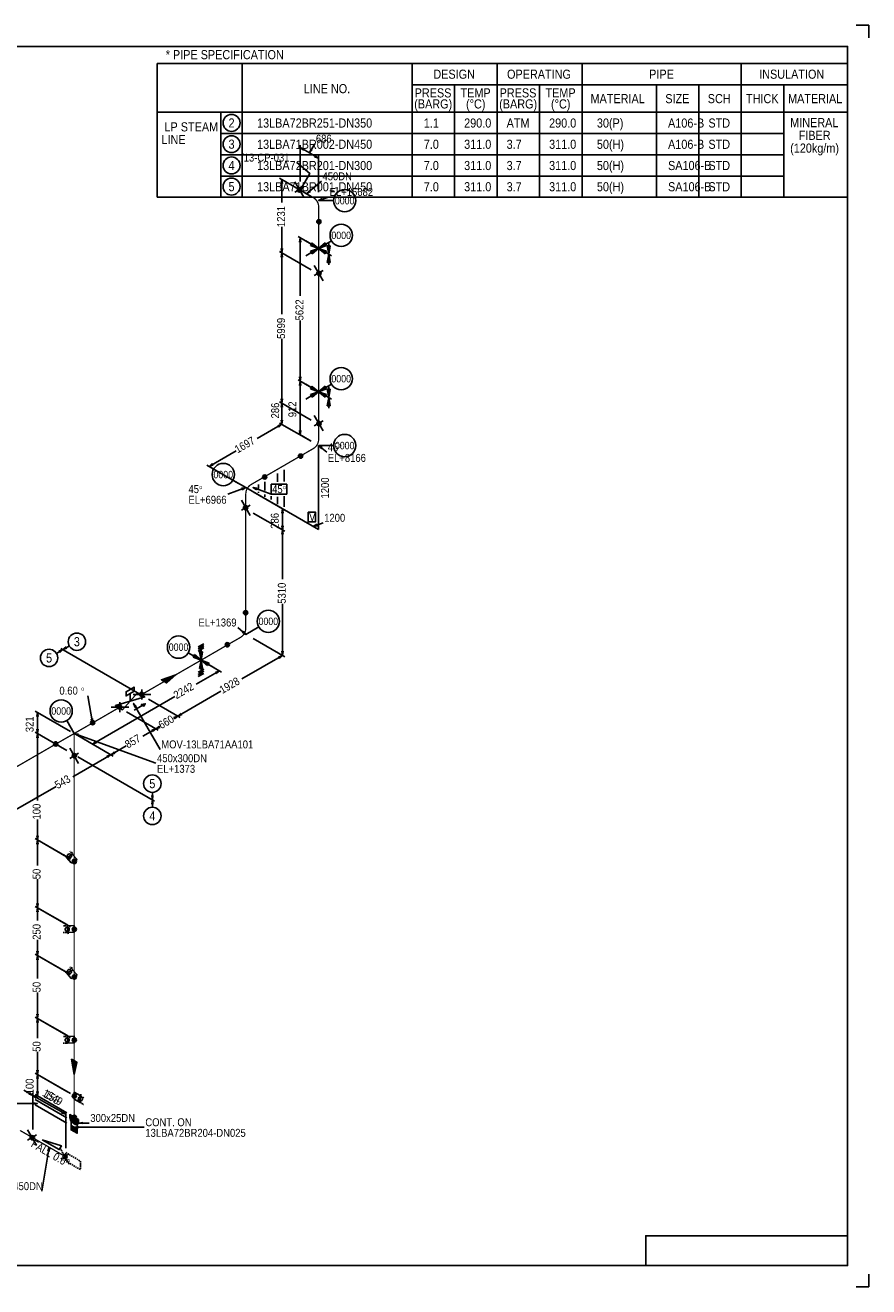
# Model space of a CAD drawing. Extents: x 0 to 841, y 0 to 594.
# Tile 4 of 4: x 444 to 841, y 0 to 594. Entities that reach past the tile are written whole.
import ezdxf
from ezdxf.enums import TextEntityAlignment as Align

# ---------------------------------------------------------------- set-up
doc = ezdxf.new("R2010")
doc.units = 0
doc.linetypes.add('GT100', pattern=[1, 0.666667, -0.333333])
for name, color, linetype in [('AD1', 7, 'Continuous'), ('AD2', 7, 'Continuous'), ('AD3', 7, 'Continuous'), ('NODE', 7, 'Continuous'), ('SUPP', 7, 'Continuous'), ('TEE_300', 7, 'Continuous'), ('TEE_450', 7, 'Continuous')]:
    doc.layers.add(name, color=color, linetype=linetype)
doc.styles.add('ARIAL', font='arial.ttf')

msp = doc.modelspace()

# ---------------------------------------------------------------- linework, layer by layer
at = {"color": 4}
for centre, radius in [((541, 548), 4), ((541, 538), 4), ((541, 528), 4), ((541, 518), 4), ((582, 488.95), 0.25), ((582, 421.45), 0.25), ((468.17, 303.72), 4.1), ((455.08, 296.09), 4.1), ((526.65, 295.05), 0.25), ((503.7, 236.9), 4.1), ((503.7, 221.7), 4.1)]:
    msp.add_circle(centre, radius, dxfattribs=at)
at = {"color": 2}
for centre, radius in [((572.96, 516.46), 0.85), ((572.96, 516.46), 0.7), ((572.96, 516.46), 0.55), ((572.96, 516.46), 0.4), ((572.96, 516.46), 0.25), ((582.09, 501.46), 0.85), ((582.09, 501.46), 0.7), ((582.09, 501.46), 0.55), ((582.09, 501.46), 0.4), ((582.09, 501.46), 0.25), ((582.11, 477.13), 0.85), ((582.11, 477.13), 0.7), ((582.11, 477.13), 0.55), ((582.11, 477.13), 0.4), ((582.11, 477.13), 0.25), ((582.11, 406.43), 0.85), ((582.11, 406.43), 0.7), ((582.11, 406.43), 0.55), ((582.11, 406.43), 0.4), ((582.11, 406.43), 0.25), ((573.49, 391.1), 0.85), ((573.49, 391.1), 0.7), ((573.49, 391.1), 0.55), ((573.49, 391.1), 0.4), ((573.49, 391.1), 0.25), ((556.59, 381.3), 0.85), ((556.59, 381.3), 0.7), ((556.59, 381.3), 0.55), ((556.59, 381.3), 0.4), ((556.59, 381.3), 0.25), ((547.59, 366.77), 0.85), ((547.59, 366.77), 0.7), ((547.59, 366.77), 0.55), ((547.59, 366.77), 0.4), ((547.59, 366.77), 0.25), ((547.61, 317.36), 0.85), ((547.61, 317.36), 0.7), ((547.61, 317.36), 0.55), ((547.61, 317.36), 0.4), ((547.61, 317.36), 0.25), ((539, 302.3), 0.85), ((539, 302.3), 0.7), ((539, 302.3), 0.55), ((539, 302.3), 0.4), ((539, 302.3), 0.25), ((498.64, 278.99), 0.85), ((498.64, 278.99), 0.7), ((498.64, 278.99), 0.55), ((498.64, 278.99), 0.4), ((498.64, 278.99), 0.25), ((488.24, 272.99), 0.85), ((488.24, 272.99), 0.7), ((488.24, 272.99), 0.55), ((488.24, 272.99), 0.4), ((488.24, 272.99), 0.25), ((475.6, 265.6), 0.85), ((475.6, 265.6), 0.7), ((475.6, 265.6), 0.55), ((475.6, 265.6), 0.4), ((475.6, 265.6), 0.25), ((458.2, 255.6), 0.85), ((458.2, 255.6), 0.7), ((458.2, 255.6), 0.55), ((458.2, 255.6), 0.4), ((458.2, 255.6), 0.25), ((467.01, 250.03), 0.85), ((467.01, 250.03), 0.7), ((467.01, 250.03), 0.55), ((467.01, 250.03), 0.4), ((467.01, 250.03), 0.25), ((466.99, 200.24), 0.85), ((466.99, 200.24), 0.7), ((466.99, 200.24), 0.55), ((466.99, 200.24), 0.4), ((466.99, 200.24), 0.25), ((466.99, 168.34), 0.85), ((466.99, 168.34), 0.7), ((466.99, 168.34), 0.55), ((466.99, 168.34), 0.4), ((466.99, 168.34), 0.25), ((466.99, 145.84), 0.85), ((466.99, 145.84), 0.7), ((466.99, 145.84), 0.55), ((466.99, 145.84), 0.4), ((466.99, 145.84), 0.25), ((466.99, 116.24), 0.85), ((466.99, 116.24), 0.7), ((466.99, 116.24), 0.55), ((466.99, 116.24), 0.4), ((466.99, 116.24), 0.25), ((466.99, 89.84), 0.85), ((466.99, 89.84), 0.7), ((466.99, 89.84), 0.55), ((466.99, 89.84), 0.4), ((466.99, 89.84), 0.25), ((466.99, 79.74), 0.85), ((466.99, 79.74), 0.7), ((466.99, 79.74), 0.55), ((466.99, 79.74), 0.4), ((466.99, 79.74), 0.25), ((447.16, 70.16), 0.85), ((447.16, 70.16), 0.7), ((447.16, 70.16), 0.55), ((447.16, 70.16), 0.4), ((447.16, 70.16), 0.25)]:
    msp.add_circle(centre, radius, dxfattribs=at)
at = {"layer": 'AD1', "flags": 128}
for points in [[(474.9, 267.4), (475.6, 265.5), (475.6, 267.5)], [(468.9, 260.2), (466.9, 260.5), (468.6, 259.5)]]:
    msp.add_lwpolyline(points, dxfattribs=at)
at = {"layer": 'AD2', "color": 7}
for p, q in [((475.6, 267.5), (474.9, 267.4)), ((468.6, 259.5), (468.9, 260.2))]:
    msp.add_line(p, q, dxfattribs=at)
at = {"layer": 'AD3', "color": 7, "flags": 128}
for points in [[(475.6, 265.5), (473.3, 278.3)], [(466.9, 260.5), (505.4, 246.5)]]:
    msp.add_lwpolyline(points, dxfattribs=at)
at = {"layer": 'ARROW', "color": 7}
for p, q in [((574.8, 535.1), (575.2, 535.7)), ((579, 535.4), (578.4, 535.8)), ((580.5, 532.7), (580.1, 532.1)), ((564.4, 519.4), (565, 519.4)), ((574.6, 517.9), (574, 518.3)), ((578.1, 515.7), (577.7, 516.2)), ((584, 511.7), (583.7, 512.4)), ((565, 488.8), (564.4, 488.8)), ((573, 491.9), (573.6, 491.9)), ((564.4, 484.8), (565, 484.8)), ((573.6, 428.4), (573, 428.4)), ((573, 424.4), (573.6, 424.4)), ((565, 418.1), (564.4, 418.1)), ((564.4, 414.1), (565, 414.1)), ((562.8, 405.4), (563.2, 404.8)), ((565, 408.1), (564.4, 408.1)), ((573.6, 403.1), (573, 403.1)), ((583.3, 394.6), (583.7, 395.1)), ((532.3, 387), (531.9, 387.6)), ((545.7, 376), (546, 375.3)), ((552.8, 375.3), (553.1, 376)), ((564.7, 364.3), (565.3, 364.3)), ((565.3, 358.3), (564.7, 358.3)), ((581.4, 358.3), (581.1, 359)), ((564.7, 354.3), (565.3, 354.3)), ((546.4, 308.7), (546, 308.2)), ((459.7, 299.3), (460.1, 298.7)), ((463.5, 300.7), (463.1, 301.3)), ((565.3, 299.2), (564.7, 299.2)), ((563.1, 296.5), (563.5, 295.9)), ((533.4, 289.3), (533.8, 288.7)), ((449.3, 268.5), (449.9, 268.5)), ((495.6, 272.8), (496.2, 273.2)), ((513.8, 268), (514.2, 267.4)), ((517.6, 269.4), (517.2, 270)), ((449.9, 262.5), (449.3, 262.5)), ((503.4, 262), (503.8, 261.4)), ((507.2, 263.4), (506.8, 264)), ((449.3, 258.5), (449.9, 258.5)), ((477.5, 256.2), (477.1, 256.8)), ((482.3, 249.8), (482.7, 249.2)), ((486.1, 251.2), (485.7, 251.8)), ((504, 231.3), (503.4, 231.3)), ((503.4, 227.3), (504, 227.3)), ((449.9, 212.4), (449.3, 212.4)), ((449.3, 208.4), (449.9, 208.4)), ((466.1, 204.3), (465.5, 204.7)), ((449.9, 180.5), (449.3, 180.5)), ((449.3, 176.5), (449.9, 176.5)), ((463.7, 166.4), (464.4, 166.5)), ((449.9, 158), (449.3, 158)), ((449.3, 154), (449.9, 154)), ((466.1, 149.9), (465.5, 150.3)), ((449.9, 128.4), (449.3, 128.4)), ((449.3, 124.4), (449.9, 124.4)), ((463.7, 118.3), (463, 118.2)), ((449.9, 102), (449.3, 102)), ((449.3, 98), (449.9, 98)), ((446, 91.4), (445.6, 90.8)), ((449, 88.8), (449.4, 89.4)), ((449.9, 91.9), (449.3, 91.9)), ((470.4, 90.3), (469.7, 90.4)), ((447.6, 86.6), (447.6, 86)), ((461.4, 82.5), (461, 81.9)), ((471, 76.8), (471, 77.4)), ((468.9, 74.8), (468.9, 75.4)), ((454.5, 63.8), (455.2, 63.7))]:
    msp.add_line(p, q, dxfattribs=at)
at = {"layer": 'CAP', "color": 2, "flags": 128}
msp.add_lwpolyline([(466.9, 79.9), (469, 78.7), (469, 77.3), (468.5, 76.4), (467.4, 76.4), (466.4, 77), (465.3, 78.2), (464.8, 79.7), (464.8, 81.1), (466.9, 79.9)], dxfattribs=at)
at = {"layer": 'ELBO', "color": 4, "const_width": 0.6, "flags": 128}
for points in [[(582, 508.4, 0.268126), (579.4, 512.9)], [(579.4, 394.6, 0.267786), (582, 399.1)], [(547.7, 373.3, -0.268116), (550.3, 377.8)], [(545.1, 305.7, 0.267786), (547.7, 310.2)]]:
    msp.add_lwpolyline(points, format="xyb", dxfattribs=at)
at = {"layer": 'GT_1', "flags": 128}
for points in [[(835, 594), (841, 594), (841, 588)], [(573.3, 516.4), (577.8, 524.2), (571.7, 529.3)], [(565, 519.4), (564.7, 521.4), (564.4, 519.4)], [(574, 518.3), (573.3, 516.4), (574.6, 517.9)], [(577.7, 516.2), (576.4, 514.7), (578.1, 515.7)], [(583.7, 512.4), (582, 511.4), (584, 511.7)], [(573.6, 491.9), (573.3, 493.9), (573, 491.9)], [(564.4, 488.8), (564.7, 486.8), (565, 488.8)], [(565, 484.8), (564.7, 486.8), (564.4, 484.8)], [(564.4, 418.1), (564.7, 416.1), (565, 418.1)], [(565, 414.1), (564.7, 416.1), (564.4, 414.1)], [(563.2, 404.8), (564.7, 406.1), (562.8, 405.4)], [(564.4, 408.1), (564.7, 406.1), (565, 408.1)], [(583.7, 395.1), (582, 396.1), (583.3, 394.6)], [(531.9, 387.6), (530.4, 386.3), (532.3, 387)], [(546, 375.3), (547.7, 376.3), (545.7, 376)], [(553.1, 376), (551.1, 376.3), (552.8, 375.3)], [(581.1, 359), (579.4, 358), (581.4, 358.3)], [(546, 308.2), (547.7, 307.2), (546.4, 308.7)], [(463.1, 301.3), (461.6, 300), (463.5, 300.7)], [(563.5, 295.9), (565, 297.2), (563.1, 296.5)], [(564.7, 299.2), (565, 297.2), (565.3, 299.2)], [(533.8, 288.7), (535.3, 290), (533.4, 289.3)], [(496.2, 273.2), (494.9, 274.7), (495.6, 272.8)], [(514.2, 267.4), (515.7, 268.7), (513.8, 268)], [(517.2, 270), (515.7, 268.7), (517.6, 269.4)], [(503.8, 261.4), (505.3, 262.7), (503.4, 262)], [(506.8, 264), (505.3, 262.7), (507.2, 263.4)], [(477.1, 256.8), (475.6, 255.5), (477.5, 256.2)], [(482.7, 249.2), (484.2, 250.5), (482.3, 249.8)], [(485.7, 251.8), (484.2, 250.5), (486.1, 251.2)], [(504, 227.3), (503.7, 229.3), (503.4, 227.3)], [(449.3, 212.4), (449.6, 210.4), (449.9, 212.4)], [(449.9, 208.4), (449.6, 210.4), (449.3, 208.4)], [(449.3, 180.5), (449.6, 178.5), (449.9, 180.5)], [(449.9, 176.5), (449.6, 178.5), (449.3, 176.5)], [(449.3, 158), (449.6, 156), (449.9, 158)], [(449.9, 154), (449.6, 156), (449.3, 154)], [(449.3, 128.4), (449.6, 126.4), (449.9, 128.4)], [(449.9, 124.4), (449.6, 126.4), (449.3, 124.4)], [(447.6, 86), (449.6, 86.3), (447.6, 86.6)], [(471, 77.4), (469, 77.1), (471, 76.8)], [(468.9, 75.4), (466.9, 75.1), (468.9, 74.8)], [(455.2, 63.7), (455.2, 65.7), (454.5, 63.8)], [(841, 6), (841, 0), (835, 0)]]:
    msp.add_lwpolyline(points, dxfattribs=at)
at = {"layer": 'GT_1', "color": 2, "flags": 128}
for points in [[(575.2, 535.7), (573.3, 536.4), (574.8, 535.1)], [(578.4, 535.8), (577.7, 533.9), (579, 535.4)], [(580.1, 532.1), (582, 531.4), (580.5, 532.7)], [(573, 428.4), (573.3, 426.4), (573.6, 428.4)], [(573.6, 424.4), (573.3, 426.4), (573, 424.4)], [(573, 403.1), (573.3, 401.1), (573.6, 403.1)], [(565.3, 364.3), (565, 366.3), (564.7, 364.3)], [(564.7, 358.3), (565, 356.3), (565.3, 358.3)], [(565.3, 354.3), (565, 356.3), (564.7, 354.3)], [(460.1, 298.7), (461.6, 300), (459.7, 299.3)], [(449.9, 268.5), (449.6, 270.5), (449.3, 268.5)], [(449.3, 262.5), (449.6, 260.5), (449.9, 262.5)], [(449.9, 258.5), (449.6, 260.5), (449.3, 258.5)], [(503.4, 231.3), (503.7, 229.3), (504, 231.3)], [(449.3, 102), (449.6, 100), (449.9, 102)], [(449.9, 98), (449.6, 100), (449.3, 98)], [(445.6, 90.8), (447.5, 90.1), (446, 91.4)], [(449.4, 89.4), (447.5, 90.1), (449, 88.8)], [(449.3, 91.9), (449.6, 89.9), (449.9, 91.9)], [(461, 81.9), (462.9, 81.2), (461.4, 82.5)]]:
    msp.add_lwpolyline(points, dxfattribs=at)
at = {"layer": 'H1'}
msp.add_line((831, 576), (506, 576), dxfattribs=at)
at = {"layer": 'H2'}
msp.add_line((831, 566), (626, 566), dxfattribs=at)
at = {"layer": 'H3'}
msp.add_line((831, 553), (506, 553), dxfattribs=at)
at = {"layer": 'H4'}
msp.add_line((801, 543), (536, 543), dxfattribs=at)
at = {"layer": 'H4_1'}
msp.add_line((801, 533), (536, 533), dxfattribs=at)
at = {"layer": 'H4_2'}
msp.add_line((801, 523), (536, 523), dxfattribs=at)
at = {"layer": 'H4_3'}
msp.add_line((801, 513), (536, 513), dxfattribs=at)
at = {"layer": 'HF'}
msp.add_line((831, 513), (506, 513), dxfattribs=at)
at = {"layer": 'MOV', "color": 2, "flags": 128}
msp.add_lwpolyline([(493.2, 275.7), (493.2, 279.3), (491.3, 278.2), (491.3, 280.2), (495.1, 282.4), (495.1, 280.4), (493.2, 279.3)], dxfattribs=at)
at = {"layer": 'NODE', "color": 7}
for p, q in [((582, 511.41), (589, 511.41)), ((582, 488.95), (588.06, 492.45)), ((582, 421.45), (588.06, 424.95)), ((582, 396.09), (589, 396.09)), ((547.7, 376.31), (541.64, 379.81)), ((547.7, 307.19), (553.76, 310.69)), ((526.65, 295.05), (520.59, 298.55)), ((466.9, 260.5), (463.4, 266.56))]:
    msp.add_line(p, q, dxfattribs=at)
at = {"layer": 'NODE', "color": 6}
for centre in [(594.25, 511.41), (592.61, 495.07), (592.61, 427.57), (594.25, 396.09), (537.09, 382.43), (558.31, 313.32), (516.04, 301.17), (460.77, 271.11)]:
    msp.add_circle(centre, 5.25, dxfattribs=at)
at = {"layer": 'OLET', "color": 4, "flags": 128}
for points in [[(466.9, 200.4), (465.5, 199.6), (463.4, 202), (466.1, 203.6), (468.3, 201.2), (466.9, 200.4)], [(466.9, 168.5), (466.9, 166.9), (463.7, 166.8), (463.7, 170), (466.9, 170.1), (466.9, 168.5)], [(466.9, 146), (465.5, 145.2), (463.4, 147.6), (466.1, 149.2), (468.3, 146.8), (466.9, 146)], [(466.9, 116.4), (466.9, 114.8), (463.7, 114.7), (463.7, 117.9), (466.9, 118), (466.9, 116.4)], [(466.9, 90), (466.9, 91.6), (469.7, 90), (469.7, 86.8), (466.9, 88.4), (466.9, 90)]]:
    msp.add_lwpolyline(points, dxfattribs=at)
at = {"layer": 'OW', "color": 2}
msp.add_circle((462.56, 61.26), 1, dxfattribs=at)
at = {"layer": 'PL18', "flags": 128}
for points in [[(468.3, 76.7), (468.1, 78.8), (467.7, 77), (467.4, 79.2), (467, 77.4), (466.7, 79.6), (466.3, 77.8), (466, 80), (465.7, 78.2), (465.7, 80.2), (466, 78), (466.3, 79.8), (466.7, 77.6), (467, 79.4), (467.4, 77.2), (467.7, 79), (468.1, 76.8), (468.3, 78.7)], [(468.3, 74.3), (468.1, 72.4), (467.7, 74.6), (467.4, 72.8), (467, 75), (466.7, 73.2), (466.3, 75.4), (466, 73.6), (465.7, 75.8), (465.7, 73.8), (466, 75.6), (466.3, 73.4), (466.7, 75.2), (467, 73), (467.4, 74.8), (467.7, 72.6), (468.1, 74.4), (468.3, 72.3)]]:
    msp.add_lwpolyline(points, dxfattribs=at)
at = {"layer": 'PL2', "color": 7, "flags": 128}
for points in [[(573.3, 520.4), (573.3, 537.6)], [(582, 515.4), (582, 532.6)], [(578.5, 513.4), (563.6, 522)], [(564.7, 521.4), (564.7, 510.5)], [(575, 513), (570.8, 520.2)], [(575, 517.8), (570.8, 515.4)], [(576.4, 514.7), (583.3, 520.5)], [(582, 511.4), (586.7, 513.1)], [(564.7, 486.8), (564.7, 499)], [(578.5, 490.9), (572.3, 494.5)], [(573.3, 493.9), (573.3, 466.6)], [(578.5, 478.8), (563.6, 487.4)], [(578.5, 478.8), (563.6, 487.4)], [(564.7, 486.8), (564.7, 457.9)], [(584.1, 473.7), (579.9, 480.9)], [(579.9, 476.1), (584.1, 478.5)], [(573.3, 426.4), (573.3, 455)], [(564.7, 416.1), (564.7, 446.3)], [(573.3, 426.4), (573.3, 413.8)], [(578.5, 408.1), (563.6, 416.7)], [(578.5, 408.1), (563.6, 416.7)], [(564.7, 416.1), (564.7, 407.2)], [(573.3, 401.1), (573.3, 413.8)], [(584.1, 403), (579.9, 410.2)], [(564.7, 406.1), (553.1, 399.4)], [(578.5, 398.1), (563.6, 406.7)], [(578.5, 398.1), (563.6, 406.7)], [(564.7, 406.1), (564.7, 407.2)], [(579.9, 405.4), (584.1, 407.8)], [(578.5, 398.1), (572.3, 401.7)], [(530.4, 386.3), (543.1, 393.6)], [(582, 396.1), (585.8, 392.9)], [(582, 356.5), (582, 396.1)], [(544.2, 378.3), (529.3, 386.9)], [(562.7, 383), (562.7, 379)], [(565.7, 384.7), (565.7, 379.2)], [(547.7, 376.3), (539.2, 373.2)], [(547.7, 376.3), (582, 356.5)], [(551.1, 376.3), (559.6, 373.2)], [(551.2, 374.3), (566.1, 365.7)], [(553.7, 377.8), (553.7, 375.8)], [(553.7, 374.3), (553.7, 373.8)], [(556.7, 379), (556.7, 375)], [(549.8, 363.2), (545.6, 370.4)], [(556.7, 373), (556.7, 372)], [(559.7, 372.2), (559.7, 370.7)], [(562.7, 372), (562.7, 368.5)], [(565.7, 372.2), (565.7, 367.2)], [(545.6, 365.6), (549.8, 368)], [(551.2, 364.3), (566.1, 355.7)], [(551.2, 364.3), (566.1, 355.7)], [(579.4, 358), (584.1, 359.7)], [(565, 356.3), (565, 333.2)], [(565, 297.2), (565, 321.6)], [(547.7, 307.2), (543.9, 310.4)], [(551.2, 305.2), (566.1, 296.6)], [(551.2, 305.2), (566.1, 296.6)], [(496.7, 279.7), (460.6, 300.6)], [(496.7, 279.7), (460.6, 300.6)], [(565, 297.2), (545.9, 286.2)], [(530.1, 293), (536.3, 289.4)], [(535.3, 290), (524.3, 283.7)], [(498.8, 276.5), (498.8, 281.3)], [(515.7, 268.7), (535.9, 280.4)], [(475.6, 255.5), (514.3, 277.9)], [(488.4, 270.5), (488.4, 275.3)], [(494.7, 278.9), (503, 278.9)], [(494.9, 274.7), (507.4, 253)], [(501.9, 276.7), (516.8, 268.1)], [(501.9, 276.7), (516.8, 268.1)], [(465.2, 261.5), (448.5, 271.1)], [(484.3, 272.9), (492.6, 272.9)], [(491.5, 270.7), (506.4, 262.1)], [(491.5, 270.7), (506.4, 262.1)], [(515.7, 268.7), (515, 268.3)], [(505.3, 262.7), (499.2, 259.2)], [(505.3, 262.7), (507.2, 263.8)], [(463.4, 252.5), (448.5, 261.1)], [(463.4, 252.5), (448.5, 261.1)], [(449.6, 260.5), (449.6, 229)], [(468.6, 259.5), (485.3, 249.9)], [(468.6, 259.5), (485.3, 249.9)], [(468.6, 259.5), (476.6, 254.9)], [(464.8, 253.6), (469, 246.4)], [(469, 251.2), (464.8, 248.8)], [(484.2, 250.5), (466.2, 240.1)], [(468.6, 249.5), (504.7, 228.7)], [(468.6, 249.5), (504.7, 228.7)], [(484.2, 250.5), (491.4, 254.7)], [(439.2, 224.5), (458.4, 235.6)], [(449.6, 210.4), (449.6, 220)], [(463.4, 202.4), (448.5, 211)], [(465.2, 201.4), (448.5, 211)], [(449.6, 210.4), (449.6, 198.3)], [(449.6, 178.5), (449.6, 191.9)], [(463.4, 170.5), (448.5, 179.1)], [(465.2, 169.5), (448.5, 179.1)], [(449.6, 178.5), (449.6, 172.4)], [(449.6, 156), (449.6, 163.4)], [(463.4, 148), (448.5, 156.6)], [(465.2, 147), (448.5, 156.6)], [(449.6, 156), (449.6, 145.1)], [(449.6, 126.4), (449.6, 138.6)], [(463.4, 118.4), (448.5, 127)], [(465.2, 117.4), (448.5, 127)], [(449.6, 126.4), (449.6, 117.1)], [(449.6, 100), (449.6, 110.6)], [(463.4, 92), (448.5, 100.6)], [(465.2, 91), (448.5, 100.6)], [(447.5, 74.1), (447.5, 91.3)], [(447.5, 74.1), (447.5, 91.3)], [(463.4, 81.9), (448.5, 90.5)], [(463.4, 81.9), (448.5, 90.5)], [(449.6, 86.3), (436.6, 86.3)], [(463.4, 79.5), (448.5, 88.1)], [(463.4, 79.5), (448.5, 88.1)], [(463.4, 77.1), (448.5, 85.7)], [(462.9, 65.2), (462.9, 82.4)], [(465.5, 80.2), (465.5, 73.8)], [(468.3, 76.7), (465.5, 78.3)], [(468.3, 78.6), (468.3, 72.2)], [(449.2, 66.7), (445, 73.9)], [(449.2, 71.5), (445, 69.1)], [(468.3, 74.3), (465.5, 75.9)], [(466.9, 75.1), (499.9, 75.1)], [(469, 77.1), (474, 77.1)], [(455.2, 65.7), (451.6, 45)]]:
    msp.add_lwpolyline(points, dxfattribs=at)
at = {"layer": 'PL2', "color": 3, "flags": 128}
for points in [[(573.3, 536.4), (577.7, 533.9)], [(577.7, 533.9), (580.2, 538.2)], [(582, 531.4), (577.7, 533.9)], [(578.5, 423.4), (572.3, 427)], [(578.5, 423.4), (572.3, 427)], [(565, 366.3), (565, 361.3)], [(565, 356.3), (565, 361.3)], [(449.6, 270.5), (449.6, 265.5)], [(449.6, 260.5), (449.6, 265.5)], [(449.6, 100), (449.6, 95)], [(447.5, 90.1), (443.2, 92.6)], [(447.5, 90.1), (455.2, 85.7)], [(449.6, 89.9), (449.6, 95)], [(462.9, 81.2), (455.2, 85.7)]]:
    msp.add_lwpolyline(points, dxfattribs=at)
at = {"layer": 'PL2', "color": 2, "flags": 128}
for points in [[(461.6, 300), (458.6, 298.2)], [(461.6, 300), (464.6, 301.7)], [(503.7, 229.3), (503.7, 232.8)], [(503.7, 229.3), (503.7, 225.8)]]:
    msp.add_lwpolyline(points, dxfattribs=at)
at = {"layer": 'PL2', "color": 7, "linetype": 'GT100', "flags": 128}
for points in [[(464.6, 57.8), (460.4, 65)], [(464.6, 62.6), (460.4, 60.2)]]:
    msp.add_lwpolyline(points, dxfattribs=at)
at = {"layer": 'PL27', "flags": 128}
for points in [[(509.3, 285), (508, 285.8), (514.8, 288.2), (510.5, 284.3), (508.1, 285.7), (514.3, 287.9), (510.4, 284.4), (508.3, 285.6), (513.7, 287.6), (510.2, 284.5), (508.5, 285.5), (513.2, 287.2), (510, 284.6), (508.6, 285.4), (512.7, 287), (509.9, 284.7), (508.8, 285.3), (512.1, 286.6), (509.7, 284.8), (509, 285.2), (511.7, 286.4), (509.5, 284.9), (509.1, 285.1), (511.1, 286), (509.4, 285), (509.3, 285), (514.8, 288.2)], [(466.9, 106.4), (468.2, 105.6), (466.9, 100), (465.7, 107.1), (468.1, 105.7), (466.9, 100.6), (465.8, 107), (467.9, 105.8), (466.9, 101.3), (466, 106.9), (467.7, 105.9), (466.9, 101.9), (466.2, 106.8), (467.6, 106), (466.9, 102.5), (466.3, 106.7), (467.4, 106.1), (466.9, 103.1), (466.5, 106.6), (467.2, 106.2), (466.9, 103.7), (466.7, 106.5), (467.1, 106.3), (466.9, 104.3), (466.8, 106.4), (466.9, 106.4), (466.9, 100)]]:
    msp.add_lwpolyline(points, dxfattribs=at)
at = {"layer": 'PL4', "color": 7, "linetype": 'GT100', "flags": 128}
for points in [[(462.1, 203.5), (463.4, 202), (466.2, 203.6), (464.8, 205.1)], [(461.7, 166.8), (463.7, 166.8), (463.7, 170), (461.7, 170)], [(462.1, 149.1), (463.4, 147.6), (466.2, 149.2), (464.8, 150.7)], [(461.7, 114.7), (463.7, 114.7), (463.7, 117.9), (461.7, 117.9)], [(471.4, 89), (469.7, 90), (469.7, 86.8), (471.4, 85.8)]]:
    msp.add_lwpolyline(points, dxfattribs=at)
at = {"layer": 'PL4', "color": 7, "flags": 128}
msp.add_lwpolyline([(831, 10), (831, 24), (736, 24), (736, 10)], dxfattribs=at)
at = {"layer": 'PL5', "color": 7, "flags": 128}
for points in [[(559.6, 377.9), (567, 377.9), (567, 373.2), (559.6, 373.2), (559.6, 377.9)], [(577, 364.8), (580.5, 364.8), (580.5, 360.1), (577, 360.1), (577, 364.8)]]:
    msp.add_lwpolyline(points, dxfattribs=at)
at = {"layer": 'SFW', "color": 2, "flags": 128}
for points in [[(466.9, 77.5), (468.3, 76.7), (468.3, 78.7), (465.5, 80.3), (465.5, 78.3), (466.9, 77.5)], [(466.9, 75.1), (468.3, 74.3), (468.3, 72.3), (465.5, 73.9), (465.5, 75.9), (466.9, 75.1)]]:
    msp.add_lwpolyline(points, dxfattribs=at)
at = {"layer": 'spoolno', "color": 7, "flags": 128}
msp.add_lwpolyline([(10, 584), (831, 584), (831, 10), (10, 10), (10, 584)], dxfattribs=at)
at = {"layer": 'SUPP', "color": 4}
for p, q in [((581.78, 489.07), (575.94, 492.45)), ((581.78, 488.82), (575.94, 485.45)), ((578.94, 491.53), (578.24, 490.31)), ((578.24, 490.31), (582, 488.95)), ((582, 488.95), (578.24, 487.59)), ((578.24, 487.59), (578.94, 486.37)), ((579.1, 491.27), (578.54, 490.3)), ((578.54, 490.3), (581.55, 489.21)), ((581.55, 488.69), (578.54, 487.6)), ((578.54, 487.6), (579.1, 486.63)), ((579.25, 491.02), (578.83, 490.29)), ((578.83, 490.29), (581.09, 489.48)), ((581.09, 488.42), (578.83, 487.61)), ((578.83, 487.61), (579.25, 486.88)), ((582, 488.95), (578.94, 491.53)), ((578.94, 486.37), (582, 488.95)), ((581.55, 489.21), (579.1, 491.27)), ((579.1, 486.63), (581.55, 488.69)), ((579.41, 490.77), (579.13, 490.28)), ((579.13, 490.28), (580.64, 489.74)), ((580.64, 488.16), (579.13, 487.62)), ((579.13, 487.62), (579.41, 487.13)), ((581.09, 489.48), (579.25, 491.02)), ((579.25, 486.88), (581.09, 488.42)), ((580.64, 489.74), (579.41, 490.77)), ((579.41, 487.13), (580.64, 488.16)), ((579.57, 490.52), (579.43, 490.27)), ((579.43, 490.27), (580.18, 490)), ((580.18, 487.9), (579.43, 487.63)), ((579.43, 487.63), (579.57, 487.38)), ((580.18, 490), (579.57, 490.52)), ((579.57, 487.38), (580.18, 487.9)), ((585.06, 491.53), (582, 488.95)), ((582, 488.95), (585.76, 490.31)), ((582, 488.95), (585.06, 486.37)), ((585.76, 487.59), (582, 488.95)), ((582.22, 489.07), (588.06, 492.45)), ((582.22, 488.82), (588.06, 485.45)), ((584.9, 491.27), (582.45, 489.21)), ((582.45, 489.21), (585.46, 490.3)), ((582.45, 488.69), (584.9, 486.63)), ((585.46, 487.6), (582.45, 488.69)), ((584.75, 491.02), (582.91, 489.48)), ((582.91, 489.48), (585.17, 490.29)), ((582.91, 488.42), (584.75, 486.88)), ((585.17, 487.61), (582.91, 488.42)), ((584.59, 490.77), (583.36, 489.74)), ((583.36, 489.74), (584.87, 490.28)), ((583.36, 488.16), (584.59, 487.13)), ((584.87, 487.62), (583.36, 488.16)), ((584.43, 490.52), (583.82, 490)), ((583.82, 490), (584.57, 490.27)), ((583.82, 487.9), (584.43, 487.38)), ((584.57, 487.63), (583.82, 487.9)), ((584.57, 490.27), (584.43, 490.52)), ((584.43, 487.38), (584.57, 487.63)), ((584.87, 490.28), (584.59, 490.77)), ((584.59, 487.13), (584.87, 487.62)), ((585.17, 490.29), (584.75, 491.02)), ((584.75, 486.88), (585.17, 487.61)), ((585.46, 490.3), (584.9, 491.27)), ((584.9, 486.63), (585.46, 487.6)), ((585.76, 490.31), (585.06, 491.53)), ((585.06, 486.37), (585.76, 487.59)), ((587.46, 490.14), (586.06, 490.14)), ((586.06, 490.14), (586.76, 486.2)), ((587.32, 489.88), (586.2, 489.88)), ((586.2, 489.88), (586.76, 486.73)), ((587.18, 489.61), (586.34, 489.61)), ((586.34, 489.61), (586.76, 487.25)), ((587.04, 489.35), (586.48, 489.35)), ((586.48, 489.35), (586.76, 487.78)), ((586.9, 489.09), (586.62, 489.09)), ((586.62, 489.09), (586.76, 488.3)), ((586.76, 481.2), (586.76, 491.2)), ((586.76, 486.2), (587.46, 490.14)), ((586.76, 486.73), (587.32, 489.88)), ((586.76, 487.25), (587.18, 489.61)), ((586.76, 487.78), (587.04, 489.35)), ((586.76, 488.3), (586.9, 489.09)), ((586.76, 486.2), (586.06, 482.26)), ((586.06, 482.26), (587.46, 482.26)), ((586.76, 485.67), (586.2, 482.52)), ((586.2, 482.52), (587.32, 482.52)), ((586.76, 485.15), (586.34, 482.79)), ((586.34, 482.79), (587.18, 482.79)), ((586.76, 484.62), (586.48, 483.05)), ((586.48, 483.05), (587.04, 483.05)), ((586.76, 484.1), (586.62, 483.31)), ((586.62, 483.31), (586.9, 483.31)), ((587.46, 482.26), (586.76, 486.2)), ((587.32, 482.52), (586.76, 485.67)), ((587.18, 482.79), (586.76, 485.15)), ((587.04, 483.05), (586.76, 484.62)), ((586.9, 483.31), (586.76, 484.1)), ((581.78, 421.57), (575.94, 424.95)), ((578.94, 424.03), (578.24, 422.81)), ((578.24, 422.81), (582, 421.45)), ((579.1, 423.77), (578.54, 422.8)), ((578.54, 422.8), (581.55, 421.71)), ((579.25, 423.52), (578.83, 422.79)), ((578.83, 422.79), (581.09, 421.98)), ((582, 421.45), (578.94, 424.03)), ((581.55, 421.71), (579.1, 423.77)), ((579.41, 423.27), (579.13, 422.78)), ((579.13, 422.78), (580.64, 422.24)), ((581.09, 421.98), (579.25, 423.52)), ((580.64, 422.24), (579.41, 423.27)), ((579.57, 423.02), (579.43, 422.77)), ((579.43, 422.77), (580.18, 422.5)), ((580.18, 422.5), (579.57, 423.02)), ((585.06, 424.03), (582, 421.45)), ((582, 421.45), (585.76, 422.81)), ((582.22, 421.57), (588.06, 424.95)), ((584.9, 423.77), (582.45, 421.71)), ((582.45, 421.71), (585.46, 422.8)), ((584.75, 423.52), (582.91, 421.98)), ((582.91, 421.98), (585.17, 422.79)), ((584.59, 423.27), (583.36, 422.24)), ((583.36, 422.24), (584.87, 422.78)), ((584.43, 423.02), (583.82, 422.5)), ((583.82, 422.5), (584.57, 422.77)), ((584.57, 422.77), (584.43, 423.02)), ((584.87, 422.78), (584.59, 423.27)), ((585.17, 422.79), (584.75, 423.52)), ((585.46, 422.8), (584.9, 423.77)), ((585.76, 422.81), (585.06, 424.03)), ((587.46, 422.64), (586.06, 422.64)), ((586.06, 422.64), (586.76, 418.7)), ((587.32, 422.38), (586.2, 422.38)), ((586.2, 422.38), (586.76, 419.23)), ((587.18, 422.11), (586.34, 422.11)), ((586.34, 422.11), (586.76, 419.75)), ((587.04, 421.85), (586.48, 421.85)), ((586.48, 421.85), (586.76, 420.28)), ((586.76, 413.7), (586.76, 423.7)), ((586.76, 418.7), (587.46, 422.64)), ((586.76, 419.23), (587.32, 422.38)), ((586.76, 419.75), (587.18, 422.11)), ((586.76, 420.28), (587.04, 421.85)), ((581.78, 421.32), (575.94, 417.95)), ((582, 421.45), (578.24, 420.09)), ((578.24, 420.09), (578.94, 418.87)), ((581.55, 421.19), (578.54, 420.1)), ((578.54, 420.1), (579.1, 419.13)), ((581.09, 420.92), (578.83, 420.11)), ((578.83, 420.11), (579.25, 419.38)), ((578.94, 418.87), (582, 421.45)), ((579.1, 419.13), (581.55, 421.19)), ((580.64, 420.66), (579.13, 420.12)), ((579.13, 420.12), (579.41, 419.63)), ((579.25, 419.38), (581.09, 420.92)), ((579.41, 419.63), (580.64, 420.66)), ((580.18, 420.4), (579.43, 420.13)), ((579.43, 420.13), (579.57, 419.88)), ((579.57, 419.88), (580.18, 420.4)), ((582, 421.45), (585.06, 418.87)), ((585.76, 420.09), (582, 421.45)), ((582.22, 421.32), (588.06, 417.95)), ((582.45, 421.19), (584.9, 419.13)), ((585.46, 420.1), (582.45, 421.19)), ((582.91, 420.92), (584.75, 419.38)), ((585.17, 420.11), (582.91, 420.92)), ((583.36, 420.66), (584.59, 419.63)), ((584.87, 420.12), (583.36, 420.66)), ((583.82, 420.4), (584.43, 419.88)), ((584.57, 420.13), (583.82, 420.4)), ((584.43, 419.88), (584.57, 420.13)), ((584.59, 419.63), (584.87, 420.12)), ((584.75, 419.38), (585.17, 420.11)), ((584.9, 419.13), (585.46, 420.1)), ((585.06, 418.87), (585.76, 420.09)), ((586.76, 418.7), (586.06, 414.76)), ((586.76, 418.17), (586.2, 415.02)), ((586.76, 417.65), (586.34, 415.29)), ((586.76, 417.12), (586.48, 415.55)), ((586.9, 421.59), (586.62, 421.59)), ((586.62, 421.59), (586.76, 420.8)), ((586.76, 416.6), (586.62, 415.81)), ((586.62, 415.81), (586.9, 415.81)), ((586.76, 420.8), (586.9, 421.59)), ((587.46, 414.76), (586.76, 418.7)), ((587.32, 415.02), (586.76, 418.17)), ((587.18, 415.29), (586.76, 417.65)), ((587.04, 415.55), (586.76, 417.12)), ((586.9, 415.81), (586.76, 416.6)), ((586.06, 414.76), (587.46, 414.76)), ((586.2, 415.02), (587.32, 415.02)), ((586.34, 415.29), (587.18, 415.29)), ((586.48, 415.55), (587.04, 415.55)), ((526.43, 295.17), (520.59, 298.55)), ((523.59, 297.63), (522.89, 296.41)), ((523.75, 297.37), (523.19, 296.4)), ((523.9, 297.12), (523.48, 296.39)), ((526.65, 295.05), (523.59, 297.63)), ((526.2, 295.31), (523.75, 297.37)), ((525.74, 295.58), (523.9, 297.12)), ((527.35, 298.99), (525.95, 298.99)), ((525.95, 298.99), (526.65, 295.05)), ((527.21, 298.73), (526.09, 298.73)), ((526.09, 298.73), (526.65, 295.58)), ((527.07, 298.46), (526.23, 298.46)), ((526.23, 298.46), (526.65, 296.1)), ((526.93, 298.2), (526.37, 298.2)), ((526.37, 298.2), (526.65, 296.63)), ((526.79, 297.94), (526.51, 297.94)), ((526.51, 297.94), (526.65, 297.15)), ((526.65, 295.3), (526.65, 302.05)), ((526.65, 295.05), (527.35, 298.99)), ((526.65, 295.58), (527.21, 298.73)), ((526.65, 296.1), (527.07, 298.46)), ((526.65, 296.63), (526.93, 298.2)), ((526.65, 297.15), (526.79, 297.94)), ((522.89, 296.41), (526.65, 295.05)), ((523.19, 296.4), (526.2, 295.31)), ((523.48, 296.39), (525.74, 295.58)), ((524.06, 296.87), (523.78, 296.38)), ((523.78, 296.38), (525.29, 295.84)), ((525.29, 295.84), (524.06, 296.87)), ((524.22, 296.62), (524.08, 296.37)), ((524.08, 296.37), (524.83, 296.1)), ((524.83, 296.1), (524.22, 296.62)), ((526.65, 295.05), (525.95, 291.11)), ((525.95, 291.11), (527.35, 291.11)), ((526.65, 294.52), (526.09, 291.37)), ((526.09, 291.37), (527.21, 291.37)), ((526.65, 294), (526.23, 291.64)), ((526.23, 291.64), (527.07, 291.64)), ((526.65, 293.47), (526.37, 291.9)), ((526.37, 291.9), (526.93, 291.9)), ((526.65, 292.95), (526.51, 292.16)), ((526.51, 292.16), (526.79, 292.16)), ((527.35, 291.11), (526.65, 295.05)), ((526.65, 295.05), (529.71, 292.47)), ((530.41, 293.69), (526.65, 295.05)), ((526.65, 294.8), (526.65, 288.05)), ((527.21, 291.37), (526.65, 294.52)), ((527.07, 291.64), (526.65, 294)), ((526.93, 291.9), (526.65, 293.47)), ((526.79, 292.16), (526.65, 292.95)), ((526.87, 294.92), (532.71, 291.55)), ((527.1, 294.79), (529.55, 292.73)), ((530.11, 293.7), (527.1, 294.79)), ((527.56, 294.52), (529.4, 292.98)), ((529.82, 293.71), (527.56, 294.52)), ((528.01, 294.26), (529.24, 293.23)), ((529.52, 293.72), (528.01, 294.26)), ((528.47, 294), (529.08, 293.48)), ((529.22, 293.73), (528.47, 294)), ((529.08, 293.48), (529.22, 293.73)), ((529.24, 293.23), (529.52, 293.72)), ((529.4, 292.98), (529.82, 293.71)), ((529.55, 292.73), (530.11, 293.7)), ((529.71, 292.47), (530.41, 293.69))]:
    msp.add_line(p, q, dxfattribs=at)
at = {"layer": 'SUPP', "color": 7}
for p, q in [((525.34, 301.31), (527.96, 302.79)), ((525.34, 300.31), (527.96, 301.79)), ((527.96, 301.79), (525.34, 301.31)), ((525.34, 299.31), (527.96, 300.79)), ((527.96, 300.79), (525.34, 300.31)), ((525.34, 289.31), (527.96, 290.79)), ((527.96, 290.79), (525.34, 288.31)), ((525.34, 288.31), (527.96, 289.79)), ((527.96, 289.79), (525.34, 287.31)), ((525.34, 287.31), (527.96, 288.79))]:
    msp.add_line(p, q, dxfattribs=at)
at = {"layer": 'SW', "color": 2}
for centre in [(572.96, 516.46), (582.09, 501.46), (582.11, 477.13), (582.11, 406.43), (573.49, 391.1), (556.59, 381.3), (547.59, 366.77), (547.61, 317.36), (539, 302.3), (498.64, 278.99), (488.24, 272.99), (475.6, 265.6), (458.2, 255.6), (467.01, 250.03), (464.64, 202.83), (466.99, 200.24), (463.6, 168.29), (466.99, 168.34), (464.64, 148.43), (466.99, 145.84), (463.6, 116.19), (466.99, 116.24), (466.99, 89.84), (469.79, 88.46), (466.99, 79.74), (447.16, 70.16)]:
    msp.add_circle(centre, 1, dxfattribs=at)
at = {"layer": 'TEE_300', "color": 4, "const_width": 0.6, "flags": 128}
msp.add_lwpolyline([(466.9, 260.5), (466.9, 250.5)], dxfattribs=at)
at = {"layer": 'TEE_450', "color": 4, "const_width": 0.6, "flags": 128}
for points in [[(466.9, 260.5), (475.6, 265.5)], [(458.2, 255.5), (466.9, 260.5)]]:
    msp.add_lwpolyline(points, dxfattribs=at)
at = {"layer": 'TPIPE1', "color": 3, "const_width": 0.6, "flags": 128}
for points in [[(447.5, 70.1), (441.4, 73.6)], [(462.9, 61.2), (447.5, 70.1)]]:
    msp.add_lwpolyline(points, dxfattribs=at)
at = {"layer": 'TPIPE1', "color": 4, "flags": 128}
msp.add_lwpolyline([(451.9, 69.2), (459.9, 64.6), (460.9, 66.3), (451.9, 69.2)], dxfattribs=at)
at = {"layer": 'TPIPE13', "color": 3, "const_width": 0.6, "flags": 128}
msp.add_lwpolyline([(421.9, 234.5), (458.2, 255.5)], dxfattribs=at)
at = {"layer": 'TPIPE16', "color": 3, "const_width": 0.6, "flags": 128}
for points in [[(466.9, 250.5), (466.9, 200.4)], [(466.9, 200.4), (466.9, 168.5)], [(466.9, 168.5), (466.9, 146)], [(466.9, 146), (466.9, 116.4)], [(466.9, 116.4), (466.9, 106.4)]]:
    msp.add_lwpolyline(points, dxfattribs=at)
at = {"layer": 'TPIPE17', "color": 3, "const_width": 0.6, "flags": 128}
for points in [[(466.9, 100), (466.9, 90)], [(466.9, 90), (466.9, 79.9)]]:
    msp.add_lwpolyline(points, dxfattribs=at)
at = {"layer": 'TPIPE18', "color": 3, "const_width": 0.6, "flags": 128}
msp.add_lwpolyline([(475.6, 265.5), (488, 272.7)], dxfattribs=at)
at = {"layer": 'TPIPE19', "color": 3, "const_width": 0.6, "flags": 128}
msp.add_lwpolyline([(498.4, 278.7), (509.3, 285)], dxfattribs=at)
at = {"layer": 'TPIPE20', "color": 3, "const_width": 0.6, "flags": 128}
for points in [[(539, 302.2), (545.1, 305.7)], [(526.6, 295), (539, 302.2)], [(514.8, 288.2), (526.6, 295)]]:
    msp.add_lwpolyline(points, dxfattribs=at)
at = {"layer": 'TPIPE21', "color": 3, "const_width": 0.6, "flags": 128}
for points in [[(547.7, 366.3), (547.7, 373.3)], [(547.7, 317.2), (547.7, 366.3)], [(547.7, 310.2), (547.7, 317.2)]]:
    msp.add_lwpolyline(points, dxfattribs=at)
at = {"layer": 'TPIPE22', "color": 3, "const_width": 0.6, "flags": 128}
for points in [[(573.3, 391.1), (579.4, 394.6)], [(556.4, 381.3), (573.3, 391.1)], [(550.3, 377.8), (556.4, 381.3)]]:
    msp.add_lwpolyline(points, dxfattribs=at)
at = {"layer": 'TPIPE23', "color": 3, "const_width": 0.6, "flags": 128}
for points in [[(582, 501.4), (582, 508.4)], [(582, 488.9), (582, 501.4)], [(582, 476.8), (582, 488.9)], [(582, 421.4), (582, 476.8)], [(582, 406.1), (582, 421.4)], [(582, 399.1), (582, 406.1)]]:
    msp.add_lwpolyline(points, dxfattribs=at)
at = {"layer": 'TPIPE24', "color": 3, "const_width": 0.6, "flags": 128}
msp.add_lwpolyline([(579.4, 512.9), (573.3, 516.4)], dxfattribs=at)
at = {"layer": 'V1'}
msp.add_line((506, 576), (506, 513), dxfattribs=at)
at = {"layer": 'V10'}
msp.add_line((741, 566), (741, 513), dxfattribs=at)
at = {"layer": 'V11'}
msp.add_line((761, 566), (761, 513), dxfattribs=at)
at = {"layer": 'V12'}
msp.add_line((801, 566), (801, 513), dxfattribs=at)
at = {"layer": 'V2'}
msp.add_line((536, 553), (536, 513), dxfattribs=at)
at = {"layer": 'V3'}
msp.add_line((546, 576), (546, 513), dxfattribs=at)
at = {"layer": 'V4'}
msp.add_line((626, 576), (626, 513), dxfattribs=at)
at = {"layer": 'V5'}
msp.add_line((666, 576), (666, 513), dxfattribs=at)
at = {"layer": 'V6'}
msp.add_line((646, 566), (646, 513), dxfattribs=at)
at = {"layer": 'V7'}
msp.add_line((706, 576), (706, 513), dxfattribs=at)
at = {"layer": 'V8'}
msp.add_line((686, 566), (686, 513), dxfattribs=at)
at = {"layer": 'V9'}
msp.add_line((781, 576), (781, 513), dxfattribs=at)
at = {"layer": 'VALV', "color": 7, "flags": 128}
for points in [[(488, 272.7), (486.3, 273.7), (500.1, 277.7), (496.7, 279.7), (489.7, 271.7), (488, 272.7)], [(495.2, 271.5), (500.4, 274.5), (498.5, 274.1), (499.7, 273.4), (500.4, 274.5), (495.2, 271.5)]]:
    msp.add_lwpolyline(points, dxfattribs=at)
at = {"layer": 'VALV', "color": 7, "linetype": 'GT100', "flags": 128}
msp.add_lwpolyline([(469.8, 57.2), (469.8, 55.2), (462.9, 59.2), (462.9, 63.2), (469.8, 59.2), (469.8, 57.2)], dxfattribs=at)

# ---------------------------------------------------------------- texts
at = {"layer": 'default', "color": 2, "style": 'ARIAL', "width": 0.85}
for s, p in [('* PIPE SPECIFICATION', (510, 578)), ('DESIGN', (636, 568.8)), ('OPERATING', (670.7, 568.8)), ('PIPE', (737.6, 568.8)), ('INSULATION', (789.4, 568.8)), ('LINE NO.', (575, 562)), ('PRESS', (627.2, 560)), ('PRESS', (667.2, 560)), ('(BARG)', (627, 554.8)), ('TEMP', (648.8, 560)), ('(°C)', (651.4, 554.8)), ('(BARG)', (667, 554.8)), ('TEMP', (688.8, 560)), ('(°C)', (691.4, 554.8)), ('MATERIAL', (710, 557.3)), ('SIZE', (745.2, 557.3)), ('SCH', (765.2, 557.3)), ('THICK', (783.2, 557.3)), ('MATERIAL', (803, 557.3)), (' LP STEAM', (508, 544)), ('13LBA72BR251-DN350', (553, 545.8)), ('1.1', (631.5, 545.8)), ('290.0', (650.5, 545.8)), ('ATM', (670.5, 545.8)), ('290.0', (690.5, 545.8)), ('30(P)', (713, 545.8)), ('A106-B', (746.5, 545.8)), ('STD', (765.5, 545.8)), ('MINERAL', (804, 546)), ('LINE', (508, 538)), ('50(H)', (713, 535.8)), ('FIBER', (808, 540)), ('13LBA71BR002-DN450', (553, 535.8)), ('7.0', (631.5, 535.8)), ('311.0', (650.5, 535.8)), ('3.7', (670.5, 535.8)), ('311.0', (690.5, 535.8)), ('A106-B', (746.5, 535.8)), ('STD', (765.5, 535.8)), ('(120kg/m)', (804, 534)), ('13LBA72BR201-DN300', (553, 525.8)), ('7.0', (631.5, 525.8)), ('311.0', (650.5, 525.8)), ('3.7', (670.5, 525.8)), ('311.0', (690.5, 525.8)), ('50(H)', (713, 525.8)), ('SA106-B', (746.5, 525.8)), ('STD', (765.5, 525.8)), ('13LBA71BR001-DN450', (553, 515.8)), ('7.0', (631.5, 515.8)), ('311.0', (650.5, 515.8)), ('3.7', (670.5, 515.8)), ('311.0', (690.5, 515.8)), ('50(H)', (713, 515.8)), ('SA106-B', (746.5, 515.8)), ('STD', (765.5, 515.8))]:
    msp.add_text(s, height=4.3, dxfattribs=at).set_placement(p)
for s, p in [('2', (541, 548)), ('3', (541, 538)), ('4', (541, 528)), ('5', (541, 518))]:
    msp.add_text(s, height=4.3, dxfattribs=at).set_placement(p, align=Align.MIDDLE_CENTER)
at = {"layer": 'ELEV', "color": 2, "style": 'ARIAL', "width": 0.85}
for s, p in [('EL+15682', (587.2, 513.6)), ('EL+8166', (586.3, 388.4)), ('EL+6966', (520.7, 368.7)), ('EL+1369', (525.4, 310.9)), ('EL+1373', (505.9, 242))]:
    msp.add_text(s, height=3.75, dxfattribs=at).set_placement(p)
at = {"layer": 'GT_1', "color": 2, "style": 'ARIAL', "width": 0.85}
for s, height, p in [('686', 3.75, (580.7, 538.7)), ('/13-CP-031', 3.75, (545.49, 529.8)), ('450DN', 3.75, (583.8, 521)), ('45', 3.75, (586.3, 393.4)), ('o', 1.88, (591.4, 395.27)), ('45', 3.75, (520.7, 373.7)), ('o', 1.88, (525.8, 375.57)), ('45', 3.75, (560.1, 373.7)), ('o', 1.88, (565.2, 375.57)), ('V', 3.75, (577.5, 360.57)), ('1200', 3.75, (584.6, 360.2)), ('0.60', 3.75, (459.94, 278.8)), ('o', 1.88, (470.14, 280.68)), ('MOV-13LBA71AA101', 3.75, (507.9, 253.5)), ('450x300DN', 3.75, (505.9, 247)), ('300x25DN', 3.75, (474.5, 77.6)), ('CONT. ON', 3.75, (500.4, 75.6)), ('13LBA72BR204-DN025', 3.75, (500.4, 70.6)), ('450DN', 3.75, (438.24, 45.5))]:
    msp.add_text(s, height=height, dxfattribs=at).set_placement(p)
for s, rotation, p in [('1231', 90, (566.18, 498.96)), ('5622', 90, (574.84, 455.01)), ('5999', 90, (566.18, 446.31)), ('286', 90, (563.4, 408.85)), ('912', 90, (571.5, 409.42)), ('1697', 30, (543.83, 392.33)), ('1200', 90, (586.86, 371.16)), ('286', 90, (563.2, 356.92)), ('5310', 90, (566.52, 321.61)), ('1928', 30, (536.67, 279.08)), ('2242', 30, (515.07, 276.59)), ('321', 90, (447.8, 261.12)), ('660', 30, (507.93, 262.47)), ('857', 30, (492.18, 253.37)), ('543', 30, (459.13, 234.27)), ('100', 90, (451.08, 220.02)), ('50', 90, (451.08, 191.88)), ('250', 90, (451.08, 163.39)), ('50', 90, (451.08, 138.63)), ('50', 90, (451.08, 110.63)), ('100', 90, (447.8, 90.62)), ('1549', 329.69732, (451.56, 90.13)), ('153', 329.69732, (452.33, 89.46))]:
    msp.add_text(s, height=3.75, rotation=rotation, dxfattribs=at).set_placement(p)
at = {"layer": 'NODE', "color": 6, "style": 'ARIAL', "width": 0.85}
for p in [(594.25, 511.41), (592.61, 495.07), (592.61, 427.57), (594.25, 396.09), (537.09, 382.43), (558.31, 313.32), (516.04, 301.17), (460.77, 271.11)]:
    msp.add_text('0000', height=3.5, dxfattribs=at).set_placement(p, align=Align.MIDDLE)
at = {"layer": 'spoolno', "color": 2, "style": 'ARIAL', "width": 0.85}
for s, p in [('3', (468.17, 303.72)), ('5', (455.08, 296.09)), ('5', (503.7, 236.9)), ('4', (503.7, 221.7))]:
    msp.add_text(s, height=4.3, dxfattribs=at).set_placement(p, align=Align.MIDDLE_CENTER)
at = {"layer": 'TPIPE1', "color": 4, "style": 'ARIAL', "width": 0.85}
msp.add_text('FALL 0.6°', height=3.75, rotation=329.97543, dxfattribs=at).set_placement((446.22, 66.14))

doc.saveas('drawing.dxf')
